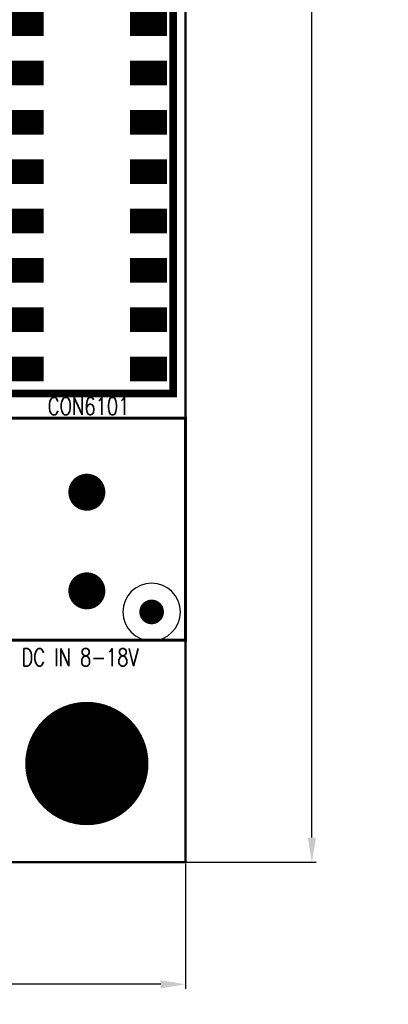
# Model space of a CAD drawing. Extents: x -1.9 to 62.2, y -5.8 to 85.1.
# Tile 4 of 13: x 47.3 to 62.2, y -5.8 to 34.2. Entities that reach past the tile are written whole.
import ezdxf

# ---------------------------------------------------------------- set-up
doc = ezdxf.new("R2010")
doc.units = 0
doc.linetypes.add('KEEPOUT_00011110$0', pattern=[2, 1, 1])
doc.layers.get('0').update_dxf_attribs({"linetype": 'CONTINUOUS'})
doc.layers.get('DEFPOINTS').update_dxf_attribs({"linetype": 'CONTINUOUS'})
for name, color, linetype in [('BOARD_OUTLINE_00', 254, 'CONTINUOUS'), ('DRIL_NPLTE_THRU_01', 3, 'CONTINUOUS'), ('DRIL_PLTE_THRU_01', 3, 'CONTINUOUS'), ('DRIL_SYMBOL', 254, 'CONTINUOUS'), ('KEEPOUT_01', 1, 'CONTINUOUS'), ('PADS_INNER', 96, 'CONTINUOUS'), ('PADS_TOP', 96, 'CONTINUOUS'), ('PART_TOP_2DLINE_00', 1, 'CONTINUOUS'), ('TEXT_26', 255, 'CONTINUOUS')]:
    doc.layers.add(name, color=color, linetype=linetype)
doc.styles.add('W0$1016', font='simplex', dxfattribs={"width": 0.75})
doc.dimstyles.get("Standard").update_dxf_attribs({"dimtxt": 1, "dimasz": 1, "dimexe": 0.18, "dimexo": 0.0625, "dimgap": 0.09, "dimtad": 0, "dimtih": 1, "dimtoh": 1, "dimzin": 0, "dimcen": 0.09, "dimclrd": 2, "dimclre": 2, "dimclrt": 2, "dimazin": 3, "dimtfac": 1, "dimtofl": 0, "dimtmove": 0, "dimatfit": 3})

# ---------------------------------------------------------------- blocks, each defined once
blk = doc.blocks.new('SMOOTH_0$1016')
at = {"const_width": 0.0508}
blk.add_lwpolyline([(-0.0254, 0, 1), (0.0254, 0, 1)], format="xyb", close=True, dxfattribs=at)
blk = doc.blocks.new('BOARD_8')
at = {"layer": 'BOARD_OUTLINE_00', "const_width": 0.1016}
blk.add_lwpolyline([(4.3328, -4.8786), (58.3328, -4.8786), (58.3328, -89.8786), (4.3328, -89.8786), (4.3328, -50.3786), (9.7078, -50.3786), (9.7078, -42.5786), (4.3328, -42.5786)], close=True, dxfattribs=at)
at = {"layer": 'BOARD_OUTLINE_00'}
blk.add_blockref('SMOOTH_0$1016', (58.3328, -89.8786), dxfattribs=at)
blk = doc.blocks.new('SMOOTH_0$3048')
at = {"const_width": 0.1524}
blk.add_lwpolyline([(-0.0762, 0, 1), (0.0762, 0, 1)], format="xyb", close=True, dxfattribs=at)
blk = doc.blocks.new('PART_BODY_TOP_94')
at = {"layer": 'PART_TOP_2DLINE_00', "const_width": 0.305}
blk.add_lwpolyline([(-8, 3.5), (8, 3.5), (8, -3.5), (-8, -3.5)], close=True, dxfattribs=at)
at = {"layer": 'PART_TOP_2DLINE_00'}
for p in [(-8, 3.5), (8, 3.5), (-8, -3.5), (8, -3.5)]:
    blk.add_blockref('SMOOTH_0$3048', p, dxfattribs=at)
blk = doc.blocks.new('DRIL_HOLE_0')
blk.add_lwpolyline([(0, 0, 1), (0, 0, 1)], format="xyb", close=True)
blk = doc.blocks.new('PAD_0')
blk.add_lwpolyline([(0, 0, 1), (0, 0, 1)], format="xyb", close=True)
blk = doc.blocks.new('PAD_19')
at = {"const_width": 1}
blk.add_lwpolyline([(-0.75, 0), (0.75, 0)], dxfattribs=at)
blk = doc.blocks.new('STK_TOP_451')
at = {"layer": 'DRIL_NPLTE_THRU_01'}
blk.add_blockref('DRIL_HOLE_0', (0, 0), dxfattribs=at)
at = {"layer": 'PADS_INNER'}
blk.add_blockref('PAD_0', (0, 0), dxfattribs=at)
at = {"layer": 'PADS_TOP', "rotation": 90}
blk.add_blockref('PAD_19', (0, 0), dxfattribs=at)
blk = doc.blocks.new('SYM_TOP_47')
for name, p in [('PART_BODY_TOP_94', (0, 0)), ('STK_TOP_451', (-7, 2.5)), ('STK_TOP_451', (-5, 2.5)), ('STK_TOP_451', (-3, 2.5)), ('STK_TOP_451', (-1, 2.5)), ('STK_TOP_451', (1, 2.5)), ('STK_TOP_451', (3, 2.5)), ('STK_TOP_451', (5, 2.5)), ('STK_TOP_451', (7, 2.5)), ('STK_TOP_451', (-7, -2.5)), ('STK_TOP_451', (-5, -2.5)), ('STK_TOP_451', (-3, -2.5)), ('STK_TOP_451', (-1, -2.5)), ('STK_TOP_451', (1, -2.5)), ('STK_TOP_451', (3, -2.5)), ('STK_TOP_451', (5, -2.5)), ('STK_TOP_451', (7, -2.5))]:
    blk.add_blockref(name, p)
blk = doc.blocks.new('PART_TOP_380')
blk.add_blockref('SYM_TOP_47', (0, 0))
blk = doc.blocks.new('PART_BODY_TOP_108')
at = {"layer": 'KEEPOUT_01', "linetype": 'KEEPOUT_00011110$0'}
blk.add_lwpolyline([(-1.1684, 0, 1), (1.1684, 0, 1)], format="xyb", close=True, dxfattribs=at)
blk = doc.blocks.new('PAD_38')
at = {"const_width": 0.5}
blk.add_lwpolyline([(0, -0.25, 1), (0, 0.25, 1)], format="xyb", close=True, dxfattribs=at)
blk = doc.blocks.new('STK_TOP_273')
at = {"layer": 'DRIL_NPLTE_THRU_01'}
blk.add_blockref('DRIL_HOLE_0', (0, 0), dxfattribs=at)
at = {"layer": 'PADS_INNER'}
blk.add_blockref('PAD_0', (0, 0), dxfattribs=at)
at = {"layer": 'PADS_TOP'}
blk.add_blockref('PAD_38', (0, 0), dxfattribs=at)
blk = doc.blocks.new('SYM_TOP_61')
for name in ['PART_BODY_TOP_108', 'STK_TOP_273']:
    blk.add_blockref(name, (0, 0))
blk = doc.blocks.new('PART_TOP_405')
blk.add_blockref('SYM_TOP_61', (0, 0))
blk = doc.blocks.new('DRIL_SYMBOL_2$5')
at = {"layer": 'DRIL_SYMBOL', "const_width": 0.0508}
for points in [[(-0.254, 0), (0.254, 0)], [(0, -0.254), (0, 0.254)]]:
    blk.add_lwpolyline(points, dxfattribs=at)
blk = doc.blocks.new('DRIL_HOLE_2$5')
at = {"const_width": 1.25}
blk.add_lwpolyline([(-0.625, 0, 1), (0.625, 0, 1)], format="xyb", close=True, dxfattribs=at)
blk.add_blockref('DRIL_SYMBOL_2$5', (0, 0))
blk = doc.blocks.new('PAD_39')
at = {"const_width": 2.5}
blk.add_lwpolyline([(0, -1.25, 1), (0, 1.25, 1)], format="xyb", close=True, dxfattribs=at)
blk = doc.blocks.new('STK_TOP_450')
at = {"layer": 'DRIL_PLTE_THRU_01'}
blk.add_blockref('DRIL_HOLE_2$5', (0, 0), dxfattribs=at)
at = {"layer": 'PADS_INNER'}
blk.add_blockref('PAD_39', (0, 0), dxfattribs=at)
at = {"layer": 'PADS_TOP'}
blk.add_blockref('PAD_39', (0, 0), dxfattribs=at)
blk = doc.blocks.new('SYM_TOP_62')
blk.add_blockref('STK_TOP_450', (0, 0))
blk = doc.blocks.new('PART_TOP_410')
blk.add_blockref('SYM_TOP_62', (0, 0))
blk = doc.blocks.new('SMOOTH_0$127')
at = {"const_width": 0.0635}
blk.add_lwpolyline([(-0.03175, 0, 1), (0.03175, 0, 1)], format="xyb", close=True, dxfattribs=at)
blk = doc.blocks.new('PART_BODY_TOP_207')
at = {"layer": 'PART_TOP_2DLINE_00', "const_width": 0.127}
blk.add_lwpolyline([(4.5, 8.382), (4.5, 12.5), (-4.5, 12.5), (-4.5, 0), (4.5, 0), (4.5, 8.37)], dxfattribs=at)
at = {"layer": 'PART_TOP_2DLINE_00'}
for p in [(-4.5, 12.5), (4.5, 12.5), (4.5, 8.382), (4.5, 8.37), (-4.5, 0), (4.5, 0)]:
    blk.add_blockref('SMOOTH_0$127', p, dxfattribs=at)
blk = doc.blocks.new('DRIL_SYMBOL_1$5')
at = {"layer": 'DRIL_SYMBOL', "const_width": 0.0508}
for points in [[(-0.254, 0), (0.254, 0)], [(0, -0.254), (0, 0.254)]]:
    blk.add_lwpolyline(points, dxfattribs=at)
blk = doc.blocks.new('DRIL_HOLE_1$5')
at = {"const_width": 0.75}
blk.add_lwpolyline([(-0.375, 0, 1), (0.375, 0, 1)], format="xyb", close=True, dxfattribs=at)
blk.add_blockref('DRIL_SYMBOL_1$5', (0, 0))
blk = doc.blocks.new('PAD_20')
at = {"const_width": 0.75}
blk.add_lwpolyline([(0, -0.375, 1), (0, 0.375, 1)], format="xyb", close=True, dxfattribs=at)
blk = doc.blocks.new('STK_TOP_322')
at = {"layer": 'DRIL_NPLTE_THRU_01'}
blk.add_blockref('DRIL_HOLE_1$5', (0, 0), dxfattribs=at)
at = {"layer": 'PADS_INNER'}
blk.add_blockref('PAD_20', (0, 0), dxfattribs=at)
at = {"layer": 'PADS_TOP'}
blk.add_blockref('PAD_20', (0, 0), dxfattribs=at)
blk = doc.blocks.new('DRIL_SLOT_0003100078000000')
at = {"const_width": 0.4}
blk.add_lwpolyline([(0.2, -0.6), (0.2, 0.6, 1), (-0.2, 0.6), (-0.2, -0.6, 1)], format="xyb", close=True, dxfattribs=at)
blk = doc.blocks.new('PAD_54')
at = {"const_width": 0.65}
blk.add_lwpolyline([(-0.6, -0.325), (0.6, -0.325, 1), (0.6, 0.325), (-0.6, 0.325, 1)], format="xyb", close=True, dxfattribs=at)
blk = doc.blocks.new('STK_TOP_321')
at = {"layer": 'DRIL_PLTE_THRU_01'}
blk.add_blockref('DRIL_SLOT_0003100078000000', (0, 0), dxfattribs=at)
at = {"layer": 'PADS_INNER', "rotation": 90}
blk.add_blockref('PAD_54', (0, 0), dxfattribs=at)
at = {"layer": 'PADS_TOP', "rotation": 90}
blk.add_blockref('PAD_54', (0, 0), dxfattribs=at)
blk = doc.blocks.new('SYM_TOP_96')
for name, p in [('STK_TOP_321', (-3.5, 11.9)), ('STK_TOP_321', (0, 11.9)), ('PART_BODY_TOP_207', (0, 0)), ('STK_TOP_321', (-3.5, 9)), ('STK_TOP_322', (-2.5, 4)), ('STK_TOP_322', (1.5, 4))]:
    blk.add_blockref(name, p)
blk = doc.blocks.new('PART_TOP_688')
blk.add_blockref('SYM_TOP_96', (0, 0))
blk = doc.blocks.new('*U830')
at = {"color": 2, "linetype": 'CONTINUOUS'}
blk.add_text('85.00mm', height=1, dxfattribs=at).set_placement((56.298, 42))
blk = doc.blocks.new('*D827')
at = {"color": 2, "linetype": 'CONTINUOUS'}
for p, q in [((54.062, 85), (59.311, 85)), ((59.131, 84), (59.131, 43.09)), ((59.131, 1), (59.131, 41.91)), ((54.062, 0), (59.311, 0))]:
    blk.add_line(p, q, dxfattribs=at)
for points in [[(58.965, 84), (59.298, 84), (59.131, 85)], [(58.965, 1), (59.298, 1), (59.131, 0)]]:
    blk.add_solid(points, dxfattribs=at)
at = {"layer": 'DEFPOINTS', "color": 0, "linetype": 'CONTINUOUS'}
for p in [(54, 85), (54, 0), (59.131, 0)]:
    blk.add_point(p, dxfattribs=at)
at = {"linetype": 'CONTINUOUS'}
blk.add_blockref('*U830', (0, 0), dxfattribs=at)
blk = doc.blocks.new('*U831')
at = {"color": 2, "linetype": 'CONTINUOUS'}
blk.add_text('54.00mm', height=1, dxfattribs=at).set_placement((24.167, -5.45))
blk = doc.blocks.new('*D828')
at = {"color": 2, "linetype": 'CONTINUOUS'}
for p, q in [((0, -0.062), (0, -5.13)), ((54, -0.062), (54, -5.13)), ((1, -4.95), (24.077, -4.95)), ((53, -4.95), (29.923, -4.95))]:
    blk.add_line(p, q, dxfattribs=at)
for points in [[(1, -4.784), (1, -5.117), (0, -4.95)], [(53, -4.784), (53, -5.117), (54, -4.95)]]:
    blk.add_solid(points, dxfattribs=at)
at = {"layer": 'DEFPOINTS', "color": 0, "linetype": 'CONTINUOUS'}
for p in [(0, 0), (54, 0), (54, -4.95)]:
    blk.add_point(p, dxfattribs=at)
at = {"linetype": 'CONTINUOUS'}
blk.add_blockref('*U831', (0, 0), dxfattribs=at)

msp = doc.modelspace()

# ---------------------------------------------------------------- block references
msp.add_blockref('BOARD_8', (-4.3328, 89.8786))
for name, p, rotation in [('PART_TOP_380', (50, 27), 270), ('PART_TOP_688', (53.99989, 13.5001), 90), ('PART_TOP_405', (52.6288, 10.1462), 270), ('PART_TOP_410', (49.9999, 3.999992), 270)]:
    msp.add_blockref(name, p, dxfattribs=dict(rotation=rotation))

# ---------------------------------------------------------------- texts
at = {"layer": 'TEXT_26', "style": 'W0$1016', "width": 0.75}
for s, p in [('CON6101', (48.4124, 18.1356)), ('DC IN 8-18V', (47.3456, 7.9502))]:
    msp.add_text(s, height=0.7112, dxfattribs=at).set_placement(p)

# ---------------------------------------------------------------- dimensions: what is measured, and where the dimension line sits
at = {"linetype": 'CONTINUOUS'}
dim = msp.add_linear_dim(base=(59.131298, 0), p1=(54, 85), p2=(54, 0), angle=90, dimstyle='Standard', override={"dimpost": 'mm'}, dxfattribs=at)
dim.commit()
dim.dimension.update_dxf_attribs({"geometry": '*D827', "text_midpoint": (59.131298, 42.5)})
dim = msp.add_linear_dim(base=(54, -4.950448), p1=(0, 0), p2=(54, 0), dimstyle='Standard', override={"dimpost": 'mm'}, dxfattribs=at)
dim.commit()
dim.dimension.update_dxf_attribs({"geometry": '*D828', "text_midpoint": (27, -4.950448)})

doc.saveas('drawing.dxf')
